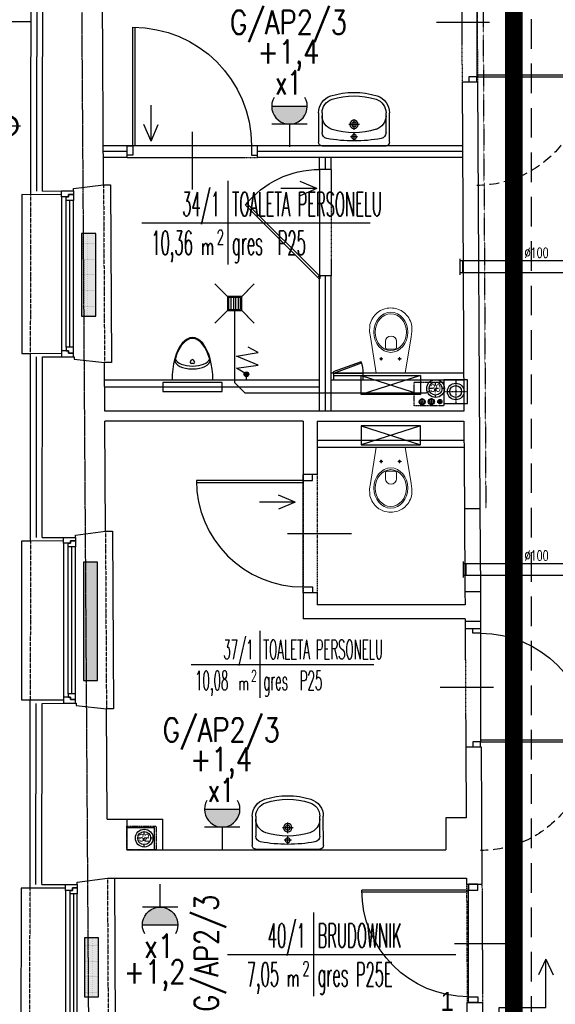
# Model space of a CAD drawing. Header units: inches. Extents: x -145354 to -97635, y 38777 to 78670.
# Tile 100 of 231: x -139587 to -139135, y 49416 to 50247. Entities that reach past the tile are written whole.
import ezdxf
from ezdxf.enums import TextEntityAlignment as Align

# ---------------------------------------------------------------- set-up
doc = ezdxf.new("R2010")
doc.units = ezdxf.units.IN
doc.header["$MEASUREMENT"] = 0
for name, pattern in [('00-inst$0$DASHDOT', [1, 0.5, -0.25, 0, -0.25]), ('CENTER', [2, 1.25, -0.25, 0.25, -0.25]), ('DASHDOT', [1, 0.5, -0.25, 0, -0.25]), ('DASHED', [0.75, 0.5, -0.25]), ('DASHED2', [0.375, 0.25, -0.125]), ('DIVIDE', [31.75, 12.7, -6.35, 0, -6.35, 0, -6.35]), ('HIDDEN', [0.375, 0.25, -0.125])]:
    doc.linetypes.add(name, pattern=pattern)
doc.layers.get('0').update_dxf_attribs({"color": 101})
for name, color, linetype in [('-A_NR', 8, 'Continuous'), ('Drz---drzwi', 5, 'Continuous'), ('Drz-widok', 5, 'Continuous'), ('E-OPIS_POM', 6, 'Continuous'), ('E35', 6, 'Continuous'), ('E50', 3, 'Continuous'), ('E50_kor', 3, 'Continuous'), ('E90_kor', 6, 'Continuous'), ('Ins-kan', 54, 'Continuous'), ('Ins-went', 141, 'Continuous'), ('Ins-wod', 152, 'Continuous'), ('m-went-wywiew', 1, 'Continuous'), ('Mks-podposadzkowa', 230, 'Continuous'), ('Mw-cr-rury', 160, 'DIVIDE'), ('Okn---okna', 5, 'Continuous'), ('Os-osie glowne', 8, 'CENTER'), ('piony_K_nr', 240, 'Continuous'), ('Sc-cegla pelna', 32, 'Continuous'), ('Sc-gazobeton', 45, 'Continuous'), ('Sc-gk', 120, 'Continuous'), ('Sc-gk-hatch', 8, 'Continuous'), ('Sc-izolacja term-obrys', 132, 'Continuous'), ('Sc-izolacja term-styropian', 151, 'STYROPIAN-KA'), ('Sc-nad', 5, 'DASHED2'), ('Sc-nadproza dzial', 5, 'DASHED2'), ('Sc-nadproza kon', 5, 'DASHED2'), ('stelaż_wc', 64, 'Continuous'), ('Suf-widok', 8, 'Continuous'), ('W-idok', 9, 'Continuous'), ('W-otwor-strop', 126, 'Continuous'), ('Wym-wew', 8, 'Continuous'), ('Wyp-grzejniki', 56, 'Continuous'), ('Wyp-meble', 155, 'Continuous'), ('Wyp-sanitar', 131, 'Continuous')]:
    doc.layers.add(name, color=color, linetype=linetype)
doc.layers.get('Wym-wew').off()
doc.styles.add('ARIAL_CE', font='ARIAL.TTF', dxfattribs={"width": 0.8})
doc.styles.add('KA wymiar', font='romans.shx', dxfattribs={"width": 0.6})
doc.styles.add('ROMANS', font='romans', dxfattribs={"width": 0.85})
doc.styles.add('tab-bud$0$ROMANS', font='romans', dxfattribs={"width": 0.7})
doc.styles.add('TYTUL2', font='ARIAL.TTF')
doc.linetypes.add('BATTING', pattern='A,0.0001,-0.1,[134,ltypeshp.shx,S=0.1,R=0,X=-0.1,Y=0],-0.2,[134,ltypeshp.shx,S=0.1,R=180,X=0.1,Y=0],-0.1', length=0.4001)
doc.linetypes.add('STYROPIAN-KA', pattern='A,0.0001,-0.1,[135,ltypeshp.shx,S=0.1,R=0,X=-0.1,Y=0],0,[135,ltypeshp.shx,S=0.1,R=180,X=0.1,Y=0],-0.1', length=0.2001)

# ---------------------------------------------------------------- blocks, each defined once
blk = doc.blocks.new('pow')
for p, q in [((0, 0.523), (0, -0.523)), ((-1.075, 0), (1.78, 0))]:
    blk.add_line(p, q)
at = {"style": 'KA wymiar', "width": 0.6}
for s, height, p in [('2', 0.18, (-0.139, -0.27)), ('m', 0.21, (-0.333, -0.401))]:
    blk.add_text(s, height=height, dxfattribs=at).set_placement(p)
at = {"style": 'KA wymiar'}
for tag, width, p in [('01', 0.7, (-0.131, 0.084)), ('000.00', 0.6, (-0.364, -0.401))]:
    blk.add_attdef(tag, text='', height=0.3, dxfattribs=dict(at, width=width)).set_placement(p, align=Align.RIGHT)
blk.add_attdef('POMIESZCZENIE', (0.071, 0.084), '', height=0.3, dxfattribs=at)
at = {"style": 'KA wymiar', "width": 0.8}
blk.add_attdef('POSADZKA', (0.071, -0.401), '', height=0.3, dxfattribs=at)
blk = doc.blocks.new('G1')
at = {"layer": 'E35'}
blk.add_hatch(color=256, dxfattribs=at).paths.add_polyline_path([(10, 22.85), (-10, 22.85, 1)])
for p, q in [((-10, 22.85), (10, 22.85)), ((10, 12.85), (-10, 12.85))]:
    blk.add_line(p, q, dxfattribs=at)
blk.add_arc((0, 22.85), 10, 150, 30, dxfattribs=at)
at = {"layer": 'E50'}
blk.add_line((0, 12.85), (0, 0), dxfattribs=at)
blk = doc.blocks.new('_0630_DRZWI_100')
at = {"ltscale": 25}
for p, q in [((-4, -5), (-4, 0)), ((-4, 0), (-4, -5)), ((4, 0), (-4, 0)), ((4, -5), (4, 0)), ((4, -5), (4, 0)), ((-4, -105), (-4, -5)), ((-4, -5), (4, -5)), ((-15.7, -55), (32.9, -55)), ((-4, -105), (4, -105)), ((-4, -110), (-4, -105)), ((4, -105), (4, -110)), ((4, -105), (4, -110)), ((4, -110), (-4, -110))]:
    blk.add_line(p, q, dxfattribs=at)
at = {"ltscale": 7}
for p, q in [((-4, -5), (-104, -5)), ((-4, -6.8), (-103.98, -6.8))]:
    blk.add_line(p, q, dxfattribs=at)
blk.add_arc((-4, -5), 100, 180, 270)
blk = doc.blocks.new('_DRZWI_W120')
at = {"ltscale": 25}
for p, q in [((44517.38, 20745.07), (44517.38, 20635.07)), ((44504.38, 20690.07), (44558.38, 20690.07))]:
    blk.add_line(p, q, dxfattribs=at)
at = {"ltscale": 7}
for p, q in [((44517.38, 20635.07), (44407.38, 20635.07)), ((44517.38, 20637.07), (44407.4, 20637.07))]:
    blk.add_line(p, q, dxfattribs=at)
at = {"ltscale": 25}
for points in [[(44525.38, 20750.07), (44517.38, 20750.07), (44517.38, 20745.07), (44525.38, 20745.07)], [(44525.38, 20630.07), (44517.38, 20630.07), (44517.38, 20635.07), (44525.38, 20635.07)]]:
    blk.add_lwpolyline(points, close=True, dxfattribs=at)
blk.add_arc((44517.38, 20635.07), 110, 90, 180, dxfattribs=at)
at = {"linetype": 'DASHED', "ltscale": 20}
blk.add_arc((44517.38, 20635.07), 110, 180, 270, dxfattribs=at)
blk = doc.blocks.new('umywalka_60x45')
at = {"ltscale": 25}
for p, q in [((-27, 0), (27, 0)), ((-30, -27.72), (-30, -3)), ((3, -7.5), (-3, -7.5)), ((0, -4.5), (0, -10.5)), ((30, -3), (30, -27.72)), ((-27, -27.72), (-27, -11.03)), ((0, -13.5), (0, -22.5)), ((27, -11.03), (27, -27.72)), ((4.5, -18), (-4.5, -18))]:
    blk.add_line(p, q, dxfattribs=at)
for centre, radius in [((0, -7.5), 2), ((0, -18), 3.5), ((0, -18), 2)]:
    blk.add_circle(centre, radius, dxfattribs=at)
for centre, radius, start, end in [((27, -3), 3, 0, 90), ((-27, -3), 3, 90, 180), ((-22, -11.03), 5, 100.52627, 180), ((0, -129.43), 125.43, 79.47373, 100.52627), ((22, -11.03), 5, 0, 79.47373), ((-15, -25.28), 12, 107.3129, 180), ((0, -73.4), 62.4, 72.6871, 107.3129), ((15, -25.28), 12, 0, 72.6871), ((-15, -27.72), 15, 180, 252.6871), ((-15, -27.72), 12, 180, 252.6871), ((15, -27.72), 12, 287.3129, 0), ((15, -27.72), 15, 287.3129, 0), ((0, 20.4), 62.4, 252.6871, 287.3129), ((0, 20.4), 65.4, 252.6871, 287.3129)]:
    blk.add_arc(centre, radius, start, end, dxfattribs=at)
blk = doc.blocks.new('_0630_DRZWI_90')
at = {"ltscale": 7}
for p, q in [((5, 8), (5, 98)), ((6.8, 8), (6.8, 97.98))]:
    blk.add_line(p, q, dxfattribs=at)
at = {"ltscale": 25}
for p, q in [((50, 19.7), (50, -28.9)), ((5, 8), (0, 8)), ((0, 8), (5, 8)), ((0, 0), (0, 8)), ((5, 0), (0, 0)), ((5, 0), (0, 0)), ((95, 8), (5, 8)), ((5, 8), (5, 0)), ((95, 8), (95, 0)), ((100, 8), (95, 8)), ((95, 0), (100, 0)), ((95, 0), (100, 0)), ((100, 0), (100, 8))]:
    blk.add_line(p, q, dxfattribs=at)
at = {"ltscale": 7}
blk.add_arc((5, 8), 90, 0, 90, dxfattribs=at)
blk = doc.blocks.new('_0630_pisuar')
at = {"linetype": 'Continuous'}
for p, q in [((-17.24, 0), (17.24, 0)), ((-1.75, -15.85), (-0.88, -17.02)), ((-0.87, -14.1), (0.87, -14.1)), ((1.75, -15.85), (0.88, -17.02))]:
    blk.add_line(p, q, dxfattribs=at)
for centre, start, end in [((-0.87, -15.2), 90, 216.88227), ((0.87, -15.2), 323.11773, 90), ((0, -16.36), 216.88227, 323.11773)]:
    blk.add_arc(centre, 1.09, start, end, dxfattribs=at)
for centre, major_axis, ratio, start_param, end_param in [((0, 0), (0, -36), 0.478823, 4.712389, 7.853982), ((0, -16.84), (-14.92, 0), 0.492275, 3.141593, 6.283185), ((0, -19.29), (-14.92, 0), 0.492275, 3.348063, 6.076813)]:
    blk.add_ellipse(centre, major_axis=major_axis, ratio=ratio, start_param=start_param, end_param=end_param, dxfattribs=at)
blk.add_spline([(-14.92, -16.84), (-5.95, -32.9), (0.03, -35.33), (5.88, -32.9), (14.92, -16.84)], degree=3, dxfattribs=at)
blk = doc.blocks.new('_ODWODNIENIE_KRATKA')
for p, q in [((-12, 0), (-22.61, 10.61)), ((0, 0), (10.61, 10.61)), ((-11, -2.99), (-1, -2.99)), ((-1, -4.99), (-11, -4.99)), ((-11, -6.99), (-1, -6.99)), ((-22.61, -22.6), (-12, -11.99)), ((-1, -8.99), (-11, -8.99)), ((10.61, -22.6), (0, -11.99))]:
    blk.add_line(p, q)
for points in [[(0, -11.99), (0, 0), (-12, 0), (-12, -11.99)], [(-1, -10.99), (-1, -1), (-11, -1), (-11, -10.99)]]:
    blk.add_lwpolyline(points, close=True)
blk = doc.blocks.new('_dz1')
at = {"ltscale": 7}
for p, q in [((-7, 0), (-7, 90)), ((-5, 0), (-5, 90))]:
    blk.add_line(p, q, dxfattribs=at)
at = {"ltscale": 25}
for p, q in [((-50, 13), (-50, -41)), ((-95, 0), (-5, 0)), ((-5, 0), (0, 0)), ((-95, -8), (-100, -8)), ((-5, -8), (0, -8))]:
    blk.add_line(p, q, dxfattribs=at)
for points in [[(-100, -8), (-100, 0), (-95, 0), (-95, -8)], [(0, -8), (0, 0), (-5, 0), (-5, -8)]]:
    blk.add_lwpolyline(points, close=True, dxfattribs=at)
blk.add_arc((-5, 0), 90, 90, 180, dxfattribs=at)
blk = doc.blocks.new('rura_spustowa')
at = {"layer": 'Ins-wod', "linetype": 'Continuous'}
for p, q in [((0, -11.25), (0, 11.25)), ((-11.25, 0), (11.25, 0))]:
    blk.add_line(p, q, dxfattribs=at)
at = {"layer": 'Ins-wod', "linetype": 'Continuous', "ltscale": 25}
for radius in [9.25, 8.25]:
    blk.add_circle((0, 0), radius, dxfattribs=at)
blk = doc.blocks.new('ramiak140')
at = {"layer": 'Okn---okna'}
for p, q in [((-10, 135), (-10, 5)), ((-6, 8), (-6, 132)), ((-3, 8), (-3, 132)), ((0, 8), (0, 132))]:
    blk.add_line(p, q, dxfattribs=at)
for points in [[(-10, 135), (-10, 140), (0, 140), (0, 137), (-4, 137), (-4, 135)], [(-6, 132), (-6, 135), (-4, 135), (-4, 137), (0, 137), (0, 135), (0, 132)], [(-10, 5), (-10, 0), (0, 0), (0, 3), (-4, 3), (-4, 5)], [(-6, 8), (-6, 5), (-4, 5), (-4, 3), (0, 3), (0, 5), (0, 8)]]:
    blk.add_lwpolyline(points, close=True, dxfattribs=at)
blk = doc.blocks.new('_jhgjdfjghsdjgfhjfgjkfghgf')
at = {"ltscale": 25}
for p, q in [((0, 91.14), (0, 1.14)), ((11.7, 46.14), (-36.9, 46.14))]:
    blk.add_line(p, q, dxfattribs=at)
at = {"ltscale": 7}
for p, q in [((0, 1.14), (61.33, 62.47)), ((1.27, -0.13), (62.47, 61.07))]:
    blk.add_line(p, q, dxfattribs=at)
blk.add_circle((0, 0), 1)
blk.add_arc((0.02, 11.25), 79.88, 38.57679, 90.01424, dxfattribs=at)
blk = doc.blocks.new('_gslkflhklgj')
at = {"linetype": '00-inst$0$DASHDOT', "ltscale": 5}
for p, q in [((7.5, 0), (-7.5, 0)), ((0, -7.5), (0, 7.5))]:
    blk.add_line(p, q, dxfattribs=at)
for radius in [7.5, 5.5]:
    blk.add_circle((0, 0), radius)
blk = doc.blocks.new('_KOLO_WC_PODWIESZONE')
at = {"lineweight": 0}
for p, q in [((-12.21, 0), (-17.15, -30.7)), ((-12.21, 0), (12.21, 0)), ((12.21, 0), (17.15, -30.7)), ((-8.01, -11.98), (-9.42, -11.98)), ((-8.01, -11.98), (-8.01, -10.54)), ((-8.01, -11.98), (-6.53, -11.98)), ((-8.01, -11.98), (-8.01, -13.41)), ((7.49, -11.98), (6.08, -11.98)), ((7.49, -11.98), (7.49, -10.54)), ((7.49, -11.98), (8.97, -11.98)), ((7.49, -11.98), (7.49, -13.41)), ((-4.44, -21.51), (-4.44, -26.77)), ((-3.5, -20.21), (4, -20.21)), ((4.94, -21.51), (4.94, -26.77)), ((-17.15, -30.7), (-17.82, -35.14)), ((17.15, -30.7), (17.82, -35.14)), ((-17.82, -35.14), (-17.77, -39.69)), ((-17.77, -39.69), (-17.51, -41.08)), ((-17.51, -41.08), (-17.12, -42.53)), ((17.51, -41.08), (17.12, -42.53)), ((17.77, -39.69), (17.51, -41.08)), ((17.82, -35.14), (17.77, -39.69)), ((-17.12, -42.53), (-16.6, -43.93)), ((-16.6, -43.93), (-15.97, -45.29)), ((-15.97, -45.29), (-15.22, -46.59)), ((-15.22, -46.59), (-14.37, -47.83)), ((-14.37, -47.83), (-13.41, -48.99)), ((-13.41, -48.99), (-11.77, -50.6)), ((13.41, -48.99), (11.77, -50.6)), ((14.37, -47.83), (13.41, -48.99)), ((15.22, -46.59), (14.37, -47.83)), ((15.97, -45.29), (15.22, -46.59)), ((16.6, -43.93), (15.97, -45.29)), ((17.12, -42.53), (16.6, -43.93)), ((-11.77, -50.6), (-10, -51.94)), ((-10, -51.94), (-8.71, -52.72)), ((-8.71, -52.72), (-6.54, -53.77)), ((-6.54, -53.77), (-5.07, -54.25)), ((-5.07, -54.25), (-3.02, -54.72)), ((-3.02, -54.72), (-1.52, -54.92)), ((-1.52, -54.92), (0, -55)), ((1.52, -54.92), (0, -55)), ((3.02, -54.72), (1.52, -54.92)), ((5.07, -54.25), (3.02, -54.72)), ((6.54, -53.77), (5.07, -54.25)), ((8.71, -52.72), (6.54, -53.77)), ((10, -51.94), (8.71, -52.72)), ((11.77, -50.6), (10, -51.94))]:
    blk.add_line(p, q, dxfattribs=at)
for centre, radius, start, end in [((-3.24, -21.39), 1.2, 102.23395, 185.88986), ((3.75, -21.39), 1.2, 354.11014, 77.76605), ((0.25, -26.54), 4.7, 182.80221, 357.19779)]:
    blk.add_arc(centre, radius, start, end, dxfattribs=at)
for centre in [(-8.01, -11.98), (7.49, -11.98)]:
    blk.add_ellipse(centre, major_axis=(0.599, 0.599), ratio=1, start_param=5.497787, end_param=11.780972, dxfattribs=at)
for major_axis, ratio in [((0, -17), 0.838235), ((0, -15.54), 0.845174)]:
    blk.add_ellipse((0.05, -34.5), major_axis=major_axis, ratio=ratio, dxfattribs=at)
blk = doc.blocks.new('grzejnik_100')
at = {"layer": 'Wyp-grzejniki'}
h = blk.add_hatch(dxfattribs=at)
h.set_pattern_fill('DOTS', color=256, scale=0.5, style=0)
h.set_pattern_definition([(0, (-77492.90915, 37823.9399), (0.396875, 0.79375), [0, -0.79375])])
h.paths.add_polyline_path([(0, -100), (12, -100), (12, 0), (0, 0)])
blk.add_lwpolyline([(12, 0), (0, 0), (0, -100), (12, -100)], close=True, dxfattribs=at)
blk = doc.blocks.new('W100')
at = {"layer": 'm-went-wywiew', "color": 254, "linetype": 'HIDDEN'}
for p, q in [((-142045.2, 41103.63), (-142045.2, 41084.06)), ((-142054.98, 41093.85), (-142035.42, 41093.85))]:
    blk.add_line(p, q, dxfattribs=at)
at = {"layer": 'm-went-wywiew', "color": 254}
blk.add_circle((-142045.2, 41093.85), 7, dxfattribs=at)
at = {"layer": 'm-went-wywiew'}
blk.add_circle((-142045.2, 41093.85), 5, dxfattribs=at)
blk = doc.blocks.new('_vxkdjhgkljhkgjhk')
for q in [(14.01, 6.02), (30.24, 0)]:
    blk.add_line((0, 0), q)
blk = doc.blocks.new('pion_woda')
at = {"layer": 'Ins-wod'}
for p, q in [((3, 0), (-3, 0)), ((0, 3), (0, -3))]:
    blk.add_line(p, q, dxfattribs=at)
for centre, radius in [((0, 0.02), 2.55), ((0, 0), 2)]:
    blk.add_circle(centre, radius, dxfattribs=at)
blk = doc.blocks.new('pion_mały')
at = {"layer": 'Ins-wod'}
for p, q in [((0, 2.08), (0, -2.12)), ((2.1, -0.02), (-2.1, -0.02))]:
    blk.add_line(p, q, dxfattribs=at)
for centre, radius in [((0, 0), 1.79), ((0, -0.02), 1.4)]:
    blk.add_circle(centre, radius, dxfattribs=at)
blk = doc.blocks.new('WW_piony')
for name, p in [('pion_mały', (0, 0)), ('pion_woda', (7.18, 0.12)), ('pion_woda', (14.93, 0.15))]:
    blk.add_blockref(name, p)
blk = doc.blocks.new('rewizja')
at = {"layer": 'Wyp-meble'}
for p, q in [((-25, 6), (-25, 0)), ((-25, 6), (0, 6)), ((-25, 4), (-25, 2)), ((0, 2), (-25, 2)), ((0, 6), (0, 0)), ((0, 0), (-25, 0))]:
    blk.add_line(p, q, dxfattribs=at)
blk.add_lwpolyline([(-23.15, -9.49), (0.34, -0.94), (0, 0), (-23.49, -8.55)], close=True, dxfattribs=at)
blk.add_arc((0, 0), 25, 180, 202.29244, dxfattribs=at)
blk = doc.blocks.new('G_70')
at = {"layer": 'Wyp-grzejniki'}
h = blk.add_hatch(dxfattribs=at)
h.set_pattern_fill('DOTS', color=256, scale=0.5, angle=90, style=0)
h.set_pattern_definition([(90, (-37823.9399, -77504.90915), (-0.79375, 0.396875), [0, -0.79375])])
h.paths.add_polyline_path([(70, 0), (0, 0), (0, -12), (70, -12)])
blk.add_lwpolyline([(0, 0), (0, -12), (70, -12), (70, 0)], close=True, dxfattribs=at)

msp = doc.modelspace()

# ---------------------------------------------------------------- hatches: boundary and pattern name
at = {"layer": 'Ins-kan'}
msp.add_hatch(color=256, dxfattribs=at).paths.add_polyline_path([(-139393.65, 49947.65, 1), (-139397.65, 49947.65, 1)])
at = {"layer": 'Wyp-grzejniki'}
h = msp.add_hatch(dxfattribs=at)
h.set_pattern_fill('DOTS', color=256, scale=0.5, style=0)
h.set_pattern_definition([(0, (-217025.29474, 87295.8696), (0.396875, 0.79375), [0, -0.79375])])
h.paths.add_polyline_path([(-139532.39, 49421.93), (-139520.39, 49421.93), (-139520.39, 49471.93), (-139532.39, 49471.93)])

# ---------------------------------------------------------------- linework, layer by layer
at = {"layer": 'E50_kor', "linetype": 'DASHED2', "ltscale": 100}
msp.add_line((-139155, 48572.46), (-139155, 50770.33), dxfattribs=at)
at = {"layer": 'E50_kor', "const_width": 15}
msp.add_lwpolyline([(-139170, 48576.67), (-139170, 50785.33)], dxfattribs=at)
at = {"layer": 'E90_kor', "ltscale": 15}
for q in [(-139149.21, 49440.51), (-139136.73, 49440.51)]:
    msp.add_line((-139142.97, 49453.68), q, dxfattribs=at)
msp.add_lwpolyline([(-139142.97, 49360.93), (-139142.97, 49381.26), (-139182.38, 49381.26), (-139182.38, 49412.87), (-139142.97, 49412.87), (-139142.97, 49453.68)], dxfattribs=at)
at = {"layer": 'Ins-kan'}
msp.add_lwpolyline([(-139395.65, 49942.65), (-139395.65, 49947.65), (-139404.13, 49952.95), (-139385.65, 49955.22), (-139404.13, 49962.82), (-139385.65, 49966.15), (-139394.16, 49970.42)], dxfattribs=at)
msp.add_circle((-139395.65, 49947.65), 2, dxfattribs=at)
at = {"layer": 'Ins-went'}
for p, q in [((-139215.26, 50031.7), (-139215.26, 50045.2)), ((-139211.76, 50043.45), (-139215.26, 50043.45)), ((-139213.26, 50043.45), (-139213.26, 50033.45)), ((-139128.73, 50043.45), (-139211.76, 50043.45)), ((-139211.76, 50033.45), (-139215.26, 50033.45)), ((-139128.73, 50033.45), (-139211.76, 50033.45)), ((-139212.36, 49775.99), (-139212.36, 49789.49)), ((-139210.36, 49787.74), (-139212.36, 49787.74)), ((-139123.73, 49787.74), (-139210.36, 49787.74)), ((-139210.36, 49787.74), (-139210.36, 49777.74)), ((-139210.36, 49777.74), (-139212.36, 49777.74)), ((-139123.73, 49777.74), (-139210.36, 49777.74)), ((-139123.73, 49777.74), (-139209.36, 49777.74))]:
    msp.add_line(p, q, dxfattribs=at)
at = {"layer": 'Mks-podposadzkowa'}
for p, q in [((-139405.65, 50001.37), (-139405.65, 49940.65)), ((-139405.65, 49940.65), (-139396.72, 49931.72)), ((-139244.29, 49931.72), (-139396.72, 49931.72)), ((-139241, 49933.26), (-139244.29, 49931.72))]:
    msp.add_line(p, q, dxfattribs=at)
at = {"layer": 'Os-osie glowne'}
msp.add_line((-139518.63, 47893.27), (-139545.97, 51985.69), dxfattribs=at)
at = {"layer": 'Sc-cegla pelna'}
for p, q in [((-139516.22, 50107.66), (-139517.16, 50276.65)), ((-139213.63, 50194.65), (-139213.02, 50086.66)), ((-139213.63, 50194.65), (-139200.62, 50194.65)), ((-139213.02, 50086.66), (-139212.09, 49916.65)), ((-139515.17, 49916.65), (-139515.4, 49957.65)), ((-139212.09, 49916.65), (-139515.22, 49916.65)), ((-139347.85, 49908.1), (-139515.12, 49908.1)), ((-139514.61, 49815.1), (-139515.12, 49908.1)), ((-139347.85, 49908.1), (-139347.85, 49863.1)), ((-139335.85, 49908.1), (-139335.85, 49863.1)), ((-139335.85, 49863.1), (-139347.85, 49863.1)), ((-139211.63, 49834.26), (-139198.6, 49834.26)), ((-139347.85, 49763.1), (-139347.85, 49741.1)), ((-139335.85, 49763.1), (-139347.85, 49763.1)), ((-139335.85, 49763.1), (-139335.85, 49753.1)), ((-139211.22, 49764.26), (-139198.22, 49764.26)), ((-139211.16, 49753.1), (-139335.85, 49753.1)), ((-139211.09, 49741.1), (-139347.85, 49741.1)), ((-139211.08, 49739.1), (-139198.08, 49739.1)), ((-139513.23, 49572.09), (-139513.78, 49665.1)), ((-139210.49, 49633.1), (-139197.49, 49633.1)), ((-139513.23, 49572.09), (-139496.69, 49572.09)), ((-139496.69, 49572.09), (-139496.69, 49546.08)), ((-139210.16, 49573.09), (-139227.28, 49573.09)), ((-139227.28, 49573.09), (-139227.28, 49546.09)), ((-139496.69, 49546.08), (-139227.28, 49546.09)), ((-139512.99, 49522.08), (-139209.88, 49522.09)), ((-139209.85, 49517.09), (-139196.85, 49517.09))]:
    msp.add_line(p, q, dxfattribs=at)
for points in [[(-139567.62, 50102.36), (-139567.38, 50329.67)], [(-139200.62, 50194.65), (-139198.63, 49834.26)], [(-139567.62, 50102.36), (-139541.67, 50102.5), (-139541.68, 50104.5), (-139516.22, 50107.66)], [(-139567.93, 49809.8), (-139567.77, 49962.36)], [(-139567.77, 49962.36), (-139540.9, 49962.51), (-139540.89, 49960.51), (-139515.4, 49957.65)], [(-139335.85, 49908.1), (-139212.04, 49908.1), (-139211.63, 49834.26)], [(-139567.93, 49809.8), (-139540, 49809.95), (-139540.01, 49811.95), (-139514.61, 49815.1)], [(-139211.22, 49764.26), (-139211.16, 49753.1)], [(-139198.22, 49764.26), (-139198.08, 49739.1)], [(-139211.09, 49741.1), (-139211.08, 49739.1)], [(-139568.24, 49516.77), (-139568.08, 49669.8)], [(-139568.08, 49669.8), (-139539.23, 49669.96), (-139539.22, 49667.96), (-139513.78, 49665.1)], [(-139210.49, 49633.1), (-139210.16, 49573.09)], [(-139197.49, 49633.1), (-139196.85, 49517.09)], [(-139568.27, 49516.77), (-139538.39, 49516.93), (-139538.4, 49518.93), (-139512.99, 49522.08)], [(-139209.88, 49522.09), (-139209.85, 49517.09)]]:
    msp.add_lwpolyline(points, dxfattribs=at)
at = {"layer": 'Sc-gazobeton'}
for p, q in [((-139211.08, 49739.1), (-139211.05, 49733.1)), ((-139211.05, 49733.1), (-139198.04, 49733.1)), ((-139198.08, 49739.1), (-139198.04, 49733.1))]:
    msp.add_line(p, q, dxfattribs=at)
for points in [[(-139211.63, 49834.26), (-139211.22, 49764.26)], [(-139198.63, 49834.26), (-139198.22, 49764.26)], [(-139209.08, 49371.1), (-139209.32, 49417.09), (-139196.32, 49417.09), (-139196.08, 49371.1)]]:
    msp.add_lwpolyline(points, dxfattribs=at)
at = {"layer": 'Sc-gk'}
for p, q in [((-139496.38, 50140.65), (-139516.43, 50140.65)), ((-139496.38, 50130.65), (-139496.38, 50140.65)), ((-139213.32, 50140.65), (-139386.38, 50140.65)), ((-139386.38, 50130.65), (-139386.38, 50140.65)), ((-139496.38, 50130.65), (-139516.38, 50130.65)), ((-139213.27, 50130.65), (-139386.38, 50130.65)), ((-139334.02, 50120.65), (-139334.02, 50130.65)), ((-139324.02, 50120.65), (-139324.02, 50130.65)), ((-139324.02, 50120.65), (-139334.02, 50120.65)), ((-139324.02, 50030.65), (-139334.02, 50030.65)), ((-139334.02, 49916.65), (-139334.02, 50030.65)), ((-139324.02, 49916.65), (-139324.02, 50030.65)), ((-139212.26, 49948.65), (-139324.02, 49948.65)), ((-139334.02, 49942.65), (-139515.29, 49942.65)), ((-139212.23, 49942.65), (-139324.02, 49942.65)), ((-139334.02, 49936.65), (-139515.29, 49936.65)), ((-139335.85, 49892.1), (-139211.95, 49892.1)), ((-139335.85, 49886.1), (-139211.92, 49886.1)), ((-139496.69, 49572.09), (-139466.19, 49572.09)), ((-139466.19, 49546.09), (-139466.19, 49572.09)), ((-139496.69, 49565.09), (-139473.19, 49565.09)), ((-139473.19, 49546.09), (-139473.19, 49565.09))]:
    msp.add_line(p, q, dxfattribs=at)
at = {"layer": 'Sc-gk-hatch', "linetype": 'BATTING', "ltscale": 0.22}
for p, q in [((-139496.38, 50135.65), (-139516.43, 50135.65)), ((-139213.32, 50135.65), (-139386.38, 50135.65)), ((-139329.02, 50121.3), (-139329.02, 50130.65)), ((-139329.02, 49916.65), (-139329.02, 50030.65))]:
    msp.add_line(p, q, dxfattribs=at)
at = {"layer": 'Sc-izolacja term-obrys'}
for points in [[(-139551.67, 50099.45), (-139577.62, 50099.31), (-139577.38, 50332.67), (-139543.66, 50332.65)], [(-139550, 49806.9), (-139577.93, 49806.75), (-139577.76, 49965.31), (-139551.67, 49965.45)], [(-139548.39, 49513.88), (-139578.24, 49513.71), (-139578.07, 49672.75), (-139550, 49672.9)]]:
    msp.add_lwpolyline(points, dxfattribs=at)
at = {"layer": 'Sc-izolacja term-styropian', "linetype": 'BATTING', "ltscale": 0.25}
for points in [[(-139572.62, 50102.37), (-139572.38, 50329.67)], [(-139572.93, 49809.81), (-139572.77, 49962.37)], [(-139573.24, 49516.77), (-139573.08, 49669.81)]]:
    msp.add_lwpolyline(points, dxfattribs=at)
at = {"layer": 'Sc-nad'}
for p, q in [((-139496.38, 50130.65), (-139386.38, 50130.65)), ((-139324.02, 50120.65), (-139324.02, 50030.65)), ((-139211.05, 49733.1), (-139210.49, 49633.1))]:
    msp.add_line(p, q, dxfattribs=at)
at = {"layer": 'Sc-nad', "ltscale": 4}
for p, q in [((-139347.85, 49863.1), (-139347.85, 49763.1)), ((-139335.85, 49863.1), (-139335.85, 49763.1))]:
    msp.add_line(p, q, dxfattribs=at)
at = {"layer": 'Sc-nad'}
for points in [[(-139214.22, 50294.65), (-139213.63, 50194.65)], [(-139196.85, 49517.09), (-139196.32, 49417.09)]]:
    msp.add_lwpolyline(points, dxfattribs=at)
at = {"layer": 'Sc-nad', "ltscale": 4}
for points in [[(-139201.18, 50294.65), (-139200.62, 50194.65)], [(-139209.85, 49517.09), (-139209.32, 49417.09)]]:
    msp.add_lwpolyline(points, dxfattribs=at)
at = {"layer": 'Sc-nadproza dzial', "ltscale": 4}
msp.add_line((-139334.02, 50120.65), (-139334.02, 50030.65), dxfattribs=at)
at = {"layer": 'Sc-nadproza kon', "linetype": 'DASHDOT', "ltscale": 0.5}
for p, q in [((-139516.22, 50107.66), (-139515.4, 49957.65)), ((-139577.76, 49965.31), (-139577.62, 50099.31)), ((-139514.61, 49815.1), (-139513.78, 49665.1)), ((-139577.93, 49806.75), (-139578.07, 49672.75)), ((-139512.94, 49522.08), (-139512.17, 49372.08)), ((-139578.42, 49379.71), (-139578.24, 49513.71))]:
    msp.add_line(p, q, dxfattribs=at)
at = {"layer": 'stelaż_wc', "ltscale": 5}
for p, q in [((-139298.86, 49946.65), (-139248.86, 49930.65)), ((-139248.86, 49946.65), (-139298.86, 49930.65)), ((-139298.86, 49904.1), (-139248.86, 49888.1)), ((-139248.86, 49904.1), (-139298.86, 49888.1))]:
    msp.add_line(p, q, dxfattribs=at)
for points in [[(-139416.19, 49940.65), (-139466.19, 49940.65), (-139466.19, 49933.15), (-139416.19, 49933.15)], [(-139298.86, 49946.65), (-139248.86, 49946.65), (-139248.86, 49930.65), (-139298.86, 49930.65)], [(-139298.86, 49888.1), (-139248.86, 49888.1), (-139248.86, 49904.1), (-139298.86, 49904.1)]]:
    msp.add_lwpolyline(points, close=True, dxfattribs=at)
at = {"layer": 'Suf-widok', "linetype": 'DIVIDE', "ltscale": 0.02}
msp.add_lwpolyline([(-139193.58, 50300.65), (-139196.2, 50300.65), (-139193.63, 49834.29)], dxfattribs=at)
at = {"layer": 'W-idok'}
for p, q in [((-139577.47, 50245.35), (-140035.29, 50245.35)), ((-139516.22, 50107.66), (-139510.22, 50107.66)), ((-139510.22, 50107.66), (-139509.4, 49957.68)), ((-139572.62, 50102.34), (-139572.62, 50102.34)), ((-139509.4, 49957.68), (-139515.4, 49957.65)), ((-139514.61, 49815.1), (-139508.61, 49815.14)), ((-139508.61, 49815.14), (-139507.78, 49665.12)), ((-139582.93, 49806.72), (-139582.93, 49806.72)), ((-139507.78, 49665.12), (-139513.78, 49665.09)), ((-139506.99, 49522.11), (-139506.17, 49372.1)), ((-139583.27, 49513.69), (-139583.27, 49513.69))]:
    msp.add_line(p, q, dxfattribs=at)
for points in [[(-139577.62, 50099.31), (-139585.12, 50099.32), (-139585.26, 49965.32)], [(-139585.26, 49965.32), (-139577.76, 49965.31)], [(-139585.43, 49806.76), (-139585.57, 49672.75), (-139578.07, 49672.75)], [(-139577.93, 49806.75), (-139585.43, 49806.76)], [(-139585.77, 49513.72), (-139585.91, 49379.72), (-139578.42, 49379.71)], [(-139578.27, 49513.71), (-139585.77, 49513.72)]]:
    msp.add_lwpolyline(points, dxfattribs=at)
at = {"layer": 'W-otwor-strop', "linetype": 'DASHED2', "ltscale": 0.3}
for points in [[(-139254.02, 49921.1), (-139254.02, 49941.1), (-139229.02, 49941.1), (-139229.02, 49921.1)], [(-139496.69, 49546.09), (-139496.69, 49566.09), (-139471.69, 49566.09), (-139471.69, 49546.09)]]:
    msp.add_lwpolyline(points, close=True, dxfattribs=at)
at = {"layer": 'W-otwor-strop', "linetype": 'Continuous'}
msp.add_lwpolyline([(-139229.02, 49923.1), (-139209.02, 49923.1), (-139209.02, 49943.1), (-139229.02, 49943.1)], close=True, dxfattribs=at)
at = {"layer": 'Wyp-grzejniki'}
msp.add_lwpolyline([(-139520.39, 49471.93), (-139532.39, 49471.93), (-139532.39, 49421.93), (-139520.39, 49421.93)], close=True, dxfattribs=at)

# ---------------------------------------------------------------- block references
at = {"rotation": 180}
for name, p in [('rewizja', (-139322.02, 49948.65)), ('WW_piony', (-139232.41, 49924.58))]:
    msp.add_blockref(name, p, dxfattribs=at)
at = {"layer": 'Drz---drzwi', "xscale": -0.8333333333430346, "yscale": 0.8333333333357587, "zscale": 0.8333333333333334}
for p in [(-102103.39, 33002.93), (-102100.22, 32441.39)]:
    msp.add_blockref('_DRZWI_W120', p, dxfattribs=at)
at = {"layer": 'Drz---drzwi', "xscale": -1, "rotation": 90}
for name, p in [('_0630_DRZWI_100', (-139496.38, 50136.65)), ('_0630_DRZWI_90', (-139200.25, 49517.09))]:
    msp.add_blockref(name, p, dxfattribs=at)
at = {"layer": 'Drz---drzwi', "xscale": -1}
msp.add_blockref('_jhgjdfjghsdjgfhjfgjkfghgf', (-139334.01, 50029.51), dxfattribs=at)
at = {"layer": 'Drz-widok', "rotation": 90}
msp.add_blockref('_dz1', (-139347.85, 49863.1), dxfattribs=at)
at = {"layer": 'E-OPIS_POM'}
ref = msp.add_blockref('pow', (-139411.34, 50075.56), dxfattribs=dict(at, xscale=67.5, yscale=67.5, zscale=67.5))
ref.add_attrib('000.00', '10,36', dxfattribs={"layer": '0', "height": 20.25, "style": 'KA wymiar', "width": 0.448374}).set_placement((-139440.86, 50048.5), align=Align.RIGHT)
ref.add_attrib('01', '34/1', dxfattribs={"layer": '0', "height": 20.25, "style": 'KA wymiar', "width": 0.448374}).set_placement((-139417.95, 50081.26), align=Align.RIGHT)
ref.add_attrib('POMIESZCZENIE', 'TOALETA PERSONELU', (-139407.76, 50081.26), dxfattribs={"layer": '0', "height": 20.25, "style": 'KA wymiar', "width": 0.448374})
ref.add_attrib('POSADZKA', 'gres  P25', (-139407.76, 50048.5), dxfattribs={"layer": '0', "height": 20.25, "style": 'KA wymiar', "width": 0.448374})
ref = msp.add_blockref('pow', (-139384.31, 49702.7), dxfattribs=dict(at, xscale=54, yscale=54, zscale=54))
ref.add_attrib('000.00', '10,08', dxfattribs={"layer": '0', "height": 16.2, "style": 'KA wymiar', "width": 0.448374}).set_placement((-139410.94, 49681.04), align=Align.RIGHT)
ref.add_attrib('01', '37/1', dxfattribs={"layer": '0', "height": 16.2, "style": 'KA wymiar', "width": 0.448374}).set_placement((-139389.6, 49707.25), align=Align.RIGHT)
ref.add_attrib('POMIESZCZENIE', 'TOALETA PERSONELU', (-139381.45, 49707.25), dxfattribs={"layer": '0', "height": 16.2, "style": 'KA wymiar', "width": 0.448374})
ref.add_attrib('POSADZKA', 'gres  P25', (-139381.45, 49681.04), dxfattribs={"layer": '0', "height": 16.2, "style": 'KA wymiar', "width": 0.448374})
ref = msp.add_blockref('pow', (-139339.12, 49457.88), dxfattribs=dict(at, xscale=67.5, yscale=67.5, zscale=67.5))
ref.add_attrib('000.00', '7,05', dxfattribs={"layer": '0', "height": 20.25, "style": 'KA wymiar', "width": 0.448374}).set_placement((-139368.11, 49430.82), align=Align.RIGHT)
ref.add_attrib('01', '40/1', dxfattribs={"layer": '0', "height": 20.25, "style": 'KA wymiar', "width": 0.448374}).set_placement((-139345.74, 49463.58), align=Align.RIGHT)
ref.add_attrib('POMIESZCZENIE', 'BRUDOWNIK', (-139335.55, 49463.58), dxfattribs={"layer": '0', "height": 20.25, "style": 'KA wymiar', "width": 0.448374})
ref.add_attrib('POSADZKA', 'gres P25E', (-139335.55, 49430.82), dxfattribs={"layer": '0', "height": 20.25, "style": 'KA wymiar', "width": 0.448374})
at = {"layer": 'E35', "xscale": 1.5, "yscale": 1.5, "zscale": 1.5}
for p in [(-139359.31, 50139.63), (-139416.08, 49546.08)]:
    msp.add_blockref('G1', p, dxfattribs=at)
at = {"layer": 'E35', "xscale": -1.5, "yscale": 1.5, "zscale": 1.5, "rotation": 180}
msp.add_blockref('G1', (-139468.49, 49517.09), dxfattribs=at)
at = {"layer": 'Ins-kan', "rotation": 270}
msp.add_blockref('_ODWODNIENIE_KRATKA', (-139399.66, 50001.37), dxfattribs=at)
at = {"layer": 'Ins-kan'}
for p in [(-139236.02, 49935.59), (-139481.87, 49556.02)]:
    msp.add_blockref('_gslkflhklgj', p, dxfattribs=at)
at = {"layer": 'Ins-went', "linetype": 'DASHED', "ltscale": 0.6}
for p, rotation in [((-139476.08, 50144.53), 90), ((-139336.33, 50104.44), 180), ((-139354.5, 49839.69), 180)]:
    msp.add_blockref('_vxkdjhgkljhkgjhk', p, dxfattribs=dict(at, rotation=rotation))
at = {"layer": 'Ins-went', "linetype": 'DASHED', "ltscale": 0.6, "xscale": -1, "rotation": 270}
msp.add_blockref('_vxkdjhgkljhkgjhk', (-139476.08, 50144.53), dxfattribs=at)
at = {"layer": 'Ins-went', "linetype": 'DASHED', "ltscale": 0.6, "xscale": -1}
for p in [(-139336.33, 50104.44), (-139354.5, 49839.69)]:
    msp.add_blockref('_vxkdjhgkljhkgjhk', p, dxfattribs=at)
at = {"layer": 'Ins-wod'}
msp.add_blockref('rura_spustowa', (-139597.7, 50157.37), dxfattribs=at)
at = {"layer": 'm-went-wywiew'}
msp.add_blockref('W100', (2826.18, 8839.26), dxfattribs=at)
at = {"layer": 'Mw-cr-rury', "color": 60, "ltscale": 0.7, "rotation": 270}
msp.add_blockref('_ODWODNIENIE_KRATKA', (-139399.66, 50001.37), dxfattribs=at)
at = {"layer": 'Okn---okna'}
for p in [(-139541.67, 49962.5), (-139540, 49669.95), (-139538.39, 49376.93)]:
    msp.add_blockref('ramiak140', p, dxfattribs=at)
at = {"layer": 'Wym-wew', "rotation": 90}
msp.add_blockref('G_70', (-139534.8, 49996.65), dxfattribs=at)
at = {"layer": 'Wyp-grzejniki'}
msp.add_blockref('grzejnik_100', (-139533.19, 49789.09), dxfattribs=at)
at = {"layer": 'Wyp-sanitar', "xscale": -1}
for name, p, rotation in [('umywalka_60x45', (-139304.85, 50140.65), 180.0077770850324), ('_KOLO_WC_PODWIESZONE', (-139273.86, 49948.65), 180), ('umywalka_60x45', (-139360.74, 49546.77), 180.0077770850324)]:
    msp.add_blockref(name, p, dxfattribs=dict(at, rotation=rotation))
at = {"layer": 'Wyp-sanitar', "rotation": 180}
msp.add_blockref('_0630_pisuar', (-139441.19, 49942.65), dxfattribs=at)
at = {"layer": 'Wyp-sanitar'}
msp.add_blockref('_KOLO_WC_PODWIESZONE', (-139273.86, 49886.1), dxfattribs=at)

# ---------------------------------------------------------------- texts
at = {"layer": '-A_NR', "style": 'ARIAL_CE', "width": 0.9}
msp.add_text('1', height=16, dxfattribs=at).set_placement((-139231.8, 49410.19))
at = {"layer": 'E35', "style": 'ROMANS', "width": 0.8}
for s, p in [('G/AP2/3', (-139360.07, 50243.4)), ('G/AP2/3', (-139416.83, 49645.96)), ('x1', (-139469.42, 49465.02)), ('+1,2', (-139473.09, 49440.12))]:
    msp.add_text(s, height=20, dxfattribs=at).set_placement(p, align=Align.MIDDLE)
at = {"layer": 'E35', "style": 'ROMANS'}
for s, rotation, width, p in [('+1,4', 360, 0.8, (-139360.19, 50216.97)), ('x1', 360, 0.7, (-139360.25, 50193.99)), ('+1,4', 360, 0.8, (-139416.95, 49619.53)), ('x1', 360, 0.7, (-139417.01, 49596.54)), ('G/AP2/3', 90, 0.8, (-139428.09, 49458.89))]:
    msp.add_text(s, height=20, rotation=rotation, dxfattribs=dict(at, width=width)).set_placement(p, align=Align.MIDDLE)
at = {"layer": 'Ins-went', "style": 'tab-bud$0$ROMANS', "width": 0.7}
for p in [(-139160.9, 50046.03), (-139160.9, 49790.35)]:
    msp.add_text('%%c100', height=8.424, dxfattribs=at).set_placement(p)
at = {"layer": 'piony_K_nr', "style": 'TYTUL2', "width": 0.9}
for s, p in [('30', (-139240.68, 49932.68, -76.7)), ('32', (-139486.53, 49553.11, -76.7))]:
    msp.add_text(s, height=6.5, dxfattribs=at).set_placement(p)

doc.saveas('drawing.dxf')
